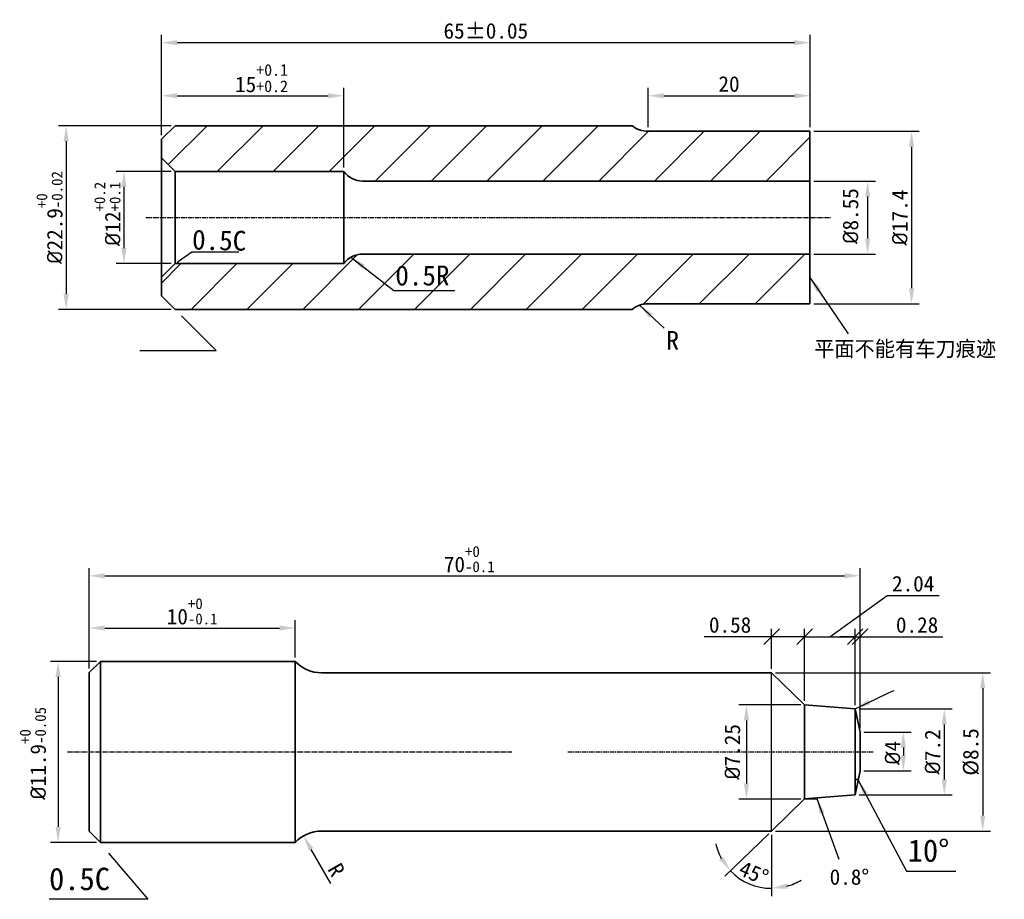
# Model space of a CAD drawing. Header units: millimetres. Extents: x 803 to 2752, y -982 to 289.
# Tile 12 of 22: x 1210 to 1368, y -174 to -33. Entities that reach past the tile are written whole.
import ezdxf

# ---------------------------------------------------------------- set-up
doc = ezdxf.new("R2010")
doc.units = ezdxf.units.MM
doc.linetypes.add('CENTER2', pattern=[1.125, 0.75, -0.125, 0.125, -0.125])
for name, color, linetype, lineweight in [('中心线', 1, 'CENTER2', 25), ('剖面线', 5, 'Continuous', 18), ('标注线', 3, 'Continuous', 30), ('粗实线', 7, 'Continuous', 35)]:
    doc.layers.add(name, color=color, linetype=linetype, lineweight=lineweight)
doc.dimstyles.new('ISO-25', dxfattribs={"dimtxt": 2.5, "dimasz": 2.5, "dimexe": 1.25, "dimexo": 0.625, "dimtad": 1, "dimdsep": 46, "dimtxsty": 'Standard', "dimcen": 2.5, "dimadec": 0, "dimazin": 0, "dimtfac": 1, "dimtmove": 0, "dimatfit": 3, "dimfxl": 1, "dimarcsym": 0})
doc.dimstyles.new('ISO-25$0', dxfattribs={"dimtxt": 2.5, "dimasz": 2.5, "dimexe": 1.25, "dimexo": 0.625, "dimgap": 1, "dimtad": 1, "dimtoh": 1, "dimtxsty": 'Standard', "dimcen": 2.5, "dimadec": 0, "dimazin": 0, "dimtfac": 1, "dimtofl": 0, "dimtmove": 0, "dimatfit": 3, "dimfxl": 1, "dimarcsym": 0})
doc.dimstyles.new('yang', dxfattribs={"dimtxt": 2.5, "dimasz": 2.5, "dimexe": 1.25, "dimexo": 0.625, "dimtad": 1, "dimdsep": 46, "dimtxsty": 'Standard', "dimcen": 13, "dimadec": 0, "dimazin": 0, "dimtfac": 1, "dimtmove": 0, "dimatfit": 3, "dimfxl": 1.2, "dimarcsym": 0})

# ---------------------------------------------------------------- blocks, each defined once
blk = doc.blocks.new('*D112')
at = {"layer": 'Defpoints', "color": 0, "transparency": 16777216}
for p in [(1232.32, -36.59), (1232.32, -52.1), (1336.59, -50.83)]:
    blk.add_point(p, dxfattribs=at)
at = {"layer": '标注线', "color": 0, "lineweight": -2, "transparency": 16777216}
for p, q in [((1232.32, -51.47), (1232.32, -35.34)), ((1336.59, -50.2), (1336.59, -35.34)), ((1334.09, -36.59), (1234.82, -36.59))]:
    blk.add_line(p, q, dxfattribs=at)
at = {"layer": '标注线', "color": 0, "transparency": 16777216}
for points in [[(1234.82, -36.17), (1234.82, -37), (1232.32, -36.59)], [(1334.09, -36.17), (1334.09, -37), (1336.59, -36.59)]]:
    blk.add_solid(points, dxfattribs=at)
at = {"layer": '标注线', "color": 0, "transparency": 16777216, "insert": (1284.46, -34.71), "char_height": 2.5, "attachment_point": 5}
blk.add_mtext('65%%P0.05', dxfattribs=at)
blk = doc.blocks.new('*D113')
at = {"layer": 'Defpoints', "color": 0, "transparency": 16777216}
for p in [(1336.59, -58.83), (1336.59, -70.58), (1345.86, -70.58)]:
    blk.add_point(p, dxfattribs=at)
at = {"layer": '标注线', "color": 0, "lineweight": -2, "transparency": 16777216}
for p, q in [((1337.21, -58.83), (1347.11, -58.83)), ((1345.86, -61.33), (1345.86, -68.08)), ((1337.21, -70.58), (1347.11, -70.58))]:
    blk.add_line(p, q, dxfattribs=at)
at = {"layer": '标注线', "color": 0, "transparency": 16777216}
for points in [[(1345.44, -61.33), (1346.27, -61.33), (1345.86, -58.83)], [(1345.44, -68.08), (1346.27, -68.08), (1345.86, -70.58)]]:
    blk.add_solid(points, dxfattribs=at)
at = {"layer": '标注线', "color": 0, "transparency": 16777216, "insert": (1343.12, -64.47), "char_height": 2.5, "attachment_point": 5, "rotation": 90}
blk.add_mtext('{\\fISOCPEUR|b0|i0|c0|p34;%%C}8.55', dxfattribs=at)
blk = doc.blocks.new('*D114')
at = {"layer": 'Defpoints', "color": 0, "transparency": 16777216}
for p in [(1234.48, -57.29), (1226.27, -72.12), (1234.48, -72.12)]:
    blk.add_point(p, dxfattribs=at)
at = {"layer": '标注线', "color": 0, "lineweight": -2, "transparency": 16777216}
for p, q in [((1233.86, -57.29), (1225.02, -57.29)), ((1226.27, -59.79), (1226.27, -69.62)), ((1233.86, -72.12), (1225.02, -72.12))]:
    blk.add_line(p, q, dxfattribs=at)
at = {"layer": '标注线', "color": 0, "transparency": 16777216}
for points in [[(1225.86, -59.79), (1226.69, -59.79), (1226.27, -57.29)], [(1225.86, -69.62), (1226.69, -69.62), (1226.27, -72.12)]]:
    blk.add_solid(points, dxfattribs=at)
at = {"layer": '标注线', "color": 0, "transparency": 16777216, "insert": (1223.61, -64.13), "char_height": 2.5, "attachment_point": 5, "rotation": 90}
blk.add_mtext('{\\fISOCPEUR|b0|i0|c0|p34;%%C}12{\\H0.7x;\\S+0.2^ +0.1;}', dxfattribs=at)
blk = doc.blocks.new('*D115')
at = {"layer": 'Defpoints', "color": 0, "transparency": 16777216}
for p in [(1234.48, -49.94), (1216.98, -79.47), (1234.48, -79.47)]:
    blk.add_point(p, dxfattribs=at)
at = {"layer": '标注线', "color": 0, "lineweight": -2, "transparency": 16777216}
for p, q in [((1233.86, -49.94), (1215.73, -49.94)), ((1216.98, -52.44), (1216.98, -76.97)), ((1233.86, -79.47), (1215.73, -79.47))]:
    blk.add_line(p, q, dxfattribs=at)
at = {"layer": '标注线', "color": 0, "transparency": 16777216}
for points in [[(1216.56, -52.44), (1217.4, -52.44), (1216.98, -49.94)], [(1216.56, -76.97), (1217.4, -76.97), (1216.98, -79.47)]]:
    blk.add_solid(points, dxfattribs=at)
at = {"layer": '标注线', "color": 0, "transparency": 16777216, "insert": (1214.31, -64.7), "char_height": 2.5, "attachment_point": 5, "rotation": 90}
blk.add_mtext('{\\fISOCPEUR|b0|i0|c0|p34;%%C}22.9{\\H0.7x;\\S+0^ -0.02;}', dxfattribs=at)
blk = doc.blocks.new('*D116')
at = {"layer": 'Defpoints', "color": 0, "transparency": 16777216}
for p in [(1261.62, -45.12), (1232.32, -52.1), (1261.62, -57.29)]:
    blk.add_point(p, dxfattribs=at)
at = {"layer": '标注线', "color": 0, "lineweight": -2, "transparency": 16777216}
for p, q in [((1232.32, -51.47), (1232.32, -43.87)), ((1261.62, -56.67), (1261.62, -43.87)), ((1234.82, -45.12), (1259.12, -45.12))]:
    blk.add_line(p, q, dxfattribs=at)
at = {"layer": '标注线', "color": 0, "transparency": 16777216}
for points in [[(1234.82, -44.71), (1234.82, -45.54), (1232.32, -45.12)], [(1259.12, -44.71), (1259.12, -45.54), (1261.62, -45.12)]]:
    blk.add_solid(points, dxfattribs=at)
at = {"layer": '标注线', "color": 0, "transparency": 16777216, "insert": (1248.4, -42.31), "char_height": 2.5, "attachment_point": 5}
blk.add_mtext('15{\\H0.75x;\\S+0.1^ +0.2;}', dxfattribs=at)
blk = doc.blocks.new('*D117')
at = {"layer": 'Defpoints', "color": 0, "transparency": 16777216}
for p in [(1336.59, -50.83), (1336.59, -78.58), (1352.92, -78.58)]:
    blk.add_point(p, dxfattribs=at)
at = {"layer": '标注线', "color": 0, "lineweight": -2, "transparency": 16777216}
for p, q in [((1337.21, -50.83), (1354.17, -50.83)), ((1352.92, -53.33), (1352.92, -76.08)), ((1337.21, -78.58), (1354.17, -78.58))]:
    blk.add_line(p, q, dxfattribs=at)
at = {"layer": '标注线', "color": 0, "transparency": 16777216}
for points in [[(1352.5, -53.33), (1353.34, -53.33), (1352.92, -50.83)], [(1352.5, -76.08), (1353.34, -76.08), (1352.92, -78.58)]]:
    blk.add_solid(points, dxfattribs=at)
at = {"layer": '标注线', "color": 0, "transparency": 16777216, "insert": (1351.04, -64.7), "char_height": 2.5, "attachment_point": 5, "rotation": 90}
blk.add_mtext('{\\fISOCPEUR|b0|i0|c0|p34;%%C}17.4', dxfattribs=at)
blk = doc.blocks.new('*D118')
at = {"layer": 'Defpoints', "color": 0, "transparency": 16777216}
for p in [(1336.59, -45.12), (1310.56, -50.83), (1336.59, -50.83)]:
    blk.add_point(p, dxfattribs=at)
at = {"layer": '标注线', "color": 0, "lineweight": -2, "transparency": 16777216}
for p, q in [((1310.56, -50.2), (1310.56, -43.87)), ((1336.59, -50.2), (1336.59, -43.87)), ((1313.06, -45.12), (1334.09, -45.12))]:
    blk.add_line(p, q, dxfattribs=at)
at = {"layer": '标注线', "color": 0, "transparency": 16777216}
for points in [[(1313.06, -44.71), (1313.06, -45.54), (1310.56, -45.12)], [(1334.09, -44.71), (1334.09, -45.54), (1336.59, -45.12)]]:
    blk.add_solid(points, dxfattribs=at)
at = {"layer": '标注线', "color": 0, "transparency": 16777216, "insert": (1323.57, -43.25), "char_height": 2.5, "attachment_point": 5}
blk.add_mtext('20', dxfattribs=at)
blk = doc.blocks.new('*D119')
at = {"layer": 'Defpoints', "color": 0, "ltscale": 0.2, "transparency": 16777216}
for p in [(1343.86, -143.71), (1343.86, -157.53), (1358.18, -157.53)]:
    blk.add_point(p, dxfattribs=at)
at = {"layer": '标注线', "color": 0, "lineweight": -2, "ltscale": 0.2, "transparency": 16777216}
for p, q in [((1344.48, -143.71), (1359.43, -143.71)), ((1358.18, -146.21), (1358.18, -155.03)), ((1344.48, -157.53), (1359.43, -157.53))]:
    blk.add_line(p, q, dxfattribs=at)
at = {"layer": '标注线', "color": 0, "ltscale": 0.2, "transparency": 16777216}
for points in [[(1357.77, -146.21), (1358.6, -146.21), (1358.18, -143.71)], [(1357.77, -155.03), (1358.6, -155.03), (1358.18, -157.53)]]:
    blk.add_solid(points, dxfattribs=at)
at = {"layer": '标注线', "color": 0, "ltscale": 0.2, "transparency": 16777216, "insert": (1356.31, -150.62), "char_height": 2.5, "attachment_point": 5, "rotation": 90}
blk.add_mtext('{\\fISOCPEUR|b0|i0|c0|p34;%%C}7.2', dxfattribs=at)
blk = doc.blocks.new('*D120')
at = {"layer": 'Defpoints', "color": 0, "ltscale": 0.2, "transparency": 16777216}
for p in [(1344.64, -147.42), (1344.64, -153.68), (1351.6, -153.68)]:
    blk.add_point(p, dxfattribs=at)
at = {"layer": '标注线', "color": 0, "lineweight": -2, "ltscale": 0.2, "transparency": 16777216}
for p, q in [((1345.27, -147.42), (1352.85, -147.42)), ((1351.6, -149.92), (1351.6, -151.18)), ((1345.27, -153.68), (1352.85, -153.68))]:
    blk.add_line(p, q, dxfattribs=at)
at = {"layer": '标注线', "color": 0, "ltscale": 0.2, "transparency": 16777216}
for points in [[(1351.18, -149.92), (1352.01, -149.92), (1351.6, -147.42)], [(1351.18, -151.18), (1352.01, -151.18), (1351.6, -153.68)]]:
    blk.add_solid(points, dxfattribs=at)
at = {"layer": '标注线', "color": 0, "ltscale": 0.2, "transparency": 16777216, "insert": (1349.86, -150.77), "char_height": 2.5, "attachment_point": 5, "rotation": 90}
blk.add_mtext('{\\fISOCPEUR|b0|i0|c0|p34;%%C}4', dxfattribs=at)
blk = doc.blocks.new('*D121')
at = {"layer": 'Defpoints', "color": 0, "ltscale": 0.2, "transparency": 16777216}
for p in [(1222.48, -136.06), (1215.69, -165.18), (1222.48, -165.18)]:
    blk.add_point(p, dxfattribs=at)
at = {"layer": '标注线', "color": 0, "lineweight": -2, "ltscale": 0.2, "transparency": 16777216}
for p, q in [((1221.86, -136.06), (1214.44, -136.06)), ((1215.69, -138.56), (1215.69, -162.68)), ((1221.86, -165.18), (1214.44, -165.18))]:
    blk.add_line(p, q, dxfattribs=at)
at = {"layer": '标注线', "color": 0, "ltscale": 0.2, "transparency": 16777216}
for points in [[(1215.27, -138.56), (1216.1, -138.56), (1215.69, -136.06)], [(1215.27, -162.68), (1216.1, -162.68), (1215.69, -165.18)]]:
    blk.add_solid(points, dxfattribs=at)
at = {"layer": '标注线', "color": 0, "ltscale": 0.2, "transparency": 16777216, "insert": (1211.64, -150.85), "char_height": 2.5, "attachment_point": 5, "rotation": 90}
blk.add_mtext('{\\fISOCPEUR|b0|i0|c0|p34;%%C}11.9{\\H0.7x;\\S+0^ -0.05;}', dxfattribs=at)
blk = doc.blocks.new('*D122')
at = {"layer": 'Defpoints', "color": 0, "ltscale": 0.2, "transparency": 16777216}
for p in [(1344.64, -122.3), (1220.68, -137.86), (1344.64, -147.42)]:
    blk.add_point(p, dxfattribs=at)
at = {"layer": '标注线', "color": 0, "lineweight": -2, "ltscale": 0.2, "transparency": 16777216}
for p, q in [((1220.68, -137.23), (1220.68, -121.05)), ((1344.64, -146.79), (1344.64, -121.05)), ((1223.18, -122.3), (1342.14, -122.3))]:
    blk.add_line(p, q, dxfattribs=at)
at = {"layer": '标注线', "color": 0, "ltscale": 0.2, "transparency": 16777216}
for points in [[(1223.18, -121.89), (1223.18, -122.72), (1220.68, -122.3)], [(1342.14, -121.89), (1342.14, -122.72), (1344.64, -122.3)]]:
    blk.add_solid(points, dxfattribs=at)
at = {"layer": '标注线', "color": 0, "ltscale": 0.2, "transparency": 16777216, "insert": (1281.8, -119.64), "char_height": 2.5, "attachment_point": 5}
blk.add_mtext('70{\\H0.7x;\\S+0^ -0.1;}', dxfattribs=at)
blk = doc.blocks.new('*D123')
at = {"layer": 'Defpoints', "color": 0, "transparency": 16777216}
for p in [(1255.13, -164.12), (1258.03, -169.15)]:
    blk.add_point(p, dxfattribs=at)
at = {"layer": '标注线', "color": 0, "lineweight": -2, "transparency": 16777216}
blk.add_line((1259.54, -171.77), (1256.38, -166.29), dxfattribs=at)
at = {"layer": '标注线', "color": 0, "transparency": 16777216}
blk.add_solid([(1256.74, -166.08), (1256.02, -166.49), (1255.13, -164.12)], dxfattribs=at)
at = {"layer": '标注线', "color": 0, "transparency": 16777216, "insert": (1260.44, -169.58), "char_height": 2.5, "attachment_point": 5, "rotation": 299.9334}
blk.add_mtext('R', dxfattribs=at)
blk = doc.blocks.new('*D124')
at = {"layer": 'Defpoints', "color": 0, "ltscale": 0.2, "transparency": 16777216}
for p in [(1253.79, -130.7), (1253.79, -136.06), (1220.68, -137.86)]:
    blk.add_point(p, dxfattribs=at)
at = {"layer": '标注线', "color": 0, "lineweight": -2, "ltscale": 0.2, "transparency": 16777216}
for p, q in [((1220.68, -137.23), (1220.68, -129.45)), ((1253.79, -135.43), (1253.79, -129.45)), ((1223.18, -130.7), (1251.29, -130.7))]:
    blk.add_line(p, q, dxfattribs=at)
at = {"layer": '标注线', "color": 0, "ltscale": 0.2, "transparency": 16777216}
for points in [[(1223.18, -130.28), (1223.18, -131.11), (1220.68, -130.7)], [(1251.29, -130.28), (1251.29, -131.11), (1253.79, -130.7)]]:
    blk.add_solid(points, dxfattribs=at)
at = {"layer": '标注线', "color": 0, "ltscale": 0.2, "transparency": 16777216, "insert": (1237.24, -128.03), "char_height": 2.5, "attachment_point": 5}
blk.add_mtext('10{\\H0.7x;\\S+0^ -0.1;}', dxfattribs=at)
blk = doc.blocks.new('_Oblique')
at = {"color": 0, "linetype": 'ByBlock', "lineweight": -2}
blk.add_line((-0.5, -0.5), (0.5, 0.5), dxfattribs=at)
blk = doc.blocks.new('*D125')
at = {"layer": 'Defpoints', "color": 0, "ltscale": 0.2, "transparency": 16777216}
for p in [(1343.86, -132.09), (1335.73, -143.05), (1343.86, -143.71)]:
    blk.add_point(p, dxfattribs=at)
at = {"layer": '标注线', "color": 0, "lineweight": -2, "ltscale": 0.2, "transparency": 16777216}
for p, q in [((1339.79, -132.09), (1349.01, -125.47)), ((1349.01, -125.47), (1357.34, -125.47)), ((1335.73, -142.43), (1335.73, -130.84)), ((1343.86, -143.09), (1343.86, -130.84)), ((1335.73, -132.09), (1343.86, -132.09))]:
    blk.add_line(p, q, dxfattribs=at)
at = {"layer": '标注线', "color": 0, "lineweight": -2, "ltscale": 0.2, "transparency": 16777216, "xscale": 2.5, "yscale": 2.5, "zscale": 2.5, "rotation": 180}
blk.add_blockref('_Oblique', (1335.73, -132.09), dxfattribs=at)
at = {"layer": '标注线', "color": 0, "lineweight": -2, "ltscale": 0.2, "transparency": 16777216, "xscale": 2.5, "yscale": 2.5, "zscale": 2.5}
blk.add_blockref('_Oblique', (1343.86, -132.09), dxfattribs=at)
at = {"layer": '标注线', "color": 0, "ltscale": 0.2, "transparency": 16777216, "insert": (1353.18, -123.59), "char_height": 2.5, "attachment_point": 5}
blk.add_mtext('2.04', dxfattribs=at)
blk = doc.blocks.new('*D138')
at = {"layer": 'Defpoints', "color": 0, "transparency": 16777216}
for p in [(1335.73, -143.05), (1326.37, -158.19), (1335.73, -158.19)]:
    blk.add_point(p, dxfattribs=at)
at = {"layer": '标注线', "color": 0, "lineweight": -2, "transparency": 16777216}
for p, q in [((1335.1, -143.05), (1325.12, -143.05)), ((1326.37, -145.55), (1326.37, -155.69)), ((1335.1, -158.19), (1325.12, -158.19))]:
    blk.add_line(p, q, dxfattribs=at)
at = {"layer": '标注线', "color": 0, "transparency": 16777216}
for points in [[(1325.96, -145.55), (1326.79, -145.55), (1326.37, -143.05)], [(1325.96, -155.69), (1326.79, -155.69), (1326.37, -158.19)]]:
    blk.add_solid(points, dxfattribs=at)
at = {"layer": '标注线', "color": 0, "transparency": 16777216, "insert": (1324.12, -150.62), "char_height": 2.5, "attachment_point": 5, "rotation": 90}
blk.add_mtext('{\\fISOCPEUR|b0|i0|c0|p34;%%C}7.25', dxfattribs=at)
blk = doc.blocks.new('*D139')
at = {"layer": 'Defpoints', "color": 0, "ltscale": 0.2, "transparency": 16777216}
for p in [(1344.64, -132.09), (1343.86, -143.71), (1344.64, -147.42)]:
    blk.add_point(p, dxfattribs=at)
at = {"layer": '标注线', "color": 0, "lineweight": -2, "ltscale": 0.2, "transparency": 16777216}
for p, q in [((1343.86, -143.09), (1343.86, -130.84)), ((1344.64, -146.79), (1344.64, -130.84)), ((1343.86, -132.09), (1341.36, -132.09)), ((1343.86, -132.09), (1344.64, -132.09)), ((1344.64, -132.09), (1357.97, -132.09))]:
    blk.add_line(p, q, dxfattribs=at)
at = {"layer": '标注线', "color": 0, "lineweight": -2, "ltscale": 0.2, "transparency": 16777216, "xscale": 2.5, "yscale": 2.5, "zscale": 2.5}
blk.add_blockref('_Oblique', (1343.86, -132.09), dxfattribs=at)
at = {"layer": '标注线', "color": 0, "lineweight": -2, "ltscale": 0.2, "transparency": 16777216, "xscale": 2.5, "yscale": 2.5, "zscale": 2.5, "rotation": 180}
blk.add_blockref('_Oblique', (1344.64, -132.09), dxfattribs=at)
at = {"layer": '标注线', "color": 0, "ltscale": 0.2, "transparency": 16777216, "insert": (1353.81, -130.22), "char_height": 2.5, "attachment_point": 5}
blk.add_mtext('0.28', dxfattribs=at)
blk = doc.blocks.new('*D126')
at = {"layer": 'Defpoints', "color": 0, "transparency": 16777216}
for p in [(1330.41, -140.41), (1334.43, -159.45), (1330.41, -163.35), (1330.41, -163.35), (1325.73, -171.27)]:
    blk.add_point(p, dxfattribs=at)
at = {"layer": '标注线', "color": 0, "lineweight": -2, "transparency": 16777216}
for p, q in [((1329.96, -163.78), (1322.91, -170.62)), ((1330.41, -163.97), (1330.41, -173.8))]:
    blk.add_line(p, q, dxfattribs=at)
for start, end in [(192.9015, 208.5185), (224.1355, 270), (285.617, 301.234)]:
    blk.add_arc((1330.41, -163.35), 9.2, start, end, dxfattribs=at)
at = {"layer": '标注线', "color": 0, "transparency": 16777216}
for points in [[(1322.66, -167.49), (1321.99, -167.98), (1323.8, -169.75)], [(1332.94, -172.62), (1332.83, -171.79), (1330.41, -172.55)]]:
    blk.add_solid(points, dxfattribs=at)
at = {"layer": '标注线', "color": 0, "transparency": 16777216, "insert": (1327.55, -170.09), "char_height": 2.5, "attachment_point": 5, "rotation": 337.0677}
blk.add_mtext('45%%D', dxfattribs=at)
blk = doc.blocks.new('*D140')
at = {"layer": 'Defpoints', "color": 0, "ltscale": 0.2, "transparency": 16777216}
for p in [(1335.73, -132.09), (1330.41, -137.89), (1335.73, -143.05)]:
    blk.add_point(p, dxfattribs=at)
at = {"layer": '标注线', "color": 0, "lineweight": -2, "ltscale": 0.2, "transparency": 16777216}
for p, q in [((1330.41, -137.27), (1330.41, -130.84)), ((1335.73, -142.43), (1335.73, -130.84)), ((1330.41, -132.09), (1319.57, -132.09)), ((1335.73, -132.09), (1330.41, -132.09))]:
    blk.add_line(p, q, dxfattribs=at)
at = {"layer": '标注线', "color": 0, "lineweight": -2, "ltscale": 0.2, "transparency": 16777216, "xscale": 2.5, "yscale": 2.5, "zscale": 2.5, "rotation": 180}
blk.add_blockref('_Oblique', (1330.41, -132.09), dxfattribs=at)
at = {"layer": '标注线', "color": 0, "lineweight": -2, "ltscale": 0.2, "transparency": 16777216, "xscale": 2.5, "yscale": 2.5, "zscale": 2.5}
blk.add_blockref('_Oblique', (1335.73, -132.09), dxfattribs=at)
at = {"layer": '标注线', "color": 0, "ltscale": 0.2, "transparency": 16777216, "insert": (1323.74, -130.22), "char_height": 2.5, "attachment_point": 5}
blk.add_mtext('0.58', dxfattribs=at)
blk = doc.blocks.new('*D127')
at = {"layer": 'Defpoints', "color": 0, "transparency": 16777216}
for p in [(1330.41, -137.89), (1330.41, -163.35), (1364.36, -163.35)]:
    blk.add_point(p, dxfattribs=at)
at = {"layer": '标注线', "color": 0, "lineweight": -2, "transparency": 16777216}
for p, q in [((1331.03, -137.89), (1365.61, -137.89)), ((1364.36, -140.39), (1364.36, -160.85)), ((1331.03, -163.35), (1365.61, -163.35))]:
    blk.add_line(p, q, dxfattribs=at)
at = {"layer": '标注线', "color": 0, "transparency": 16777216}
for points in [[(1363.94, -140.39), (1364.78, -140.39), (1364.36, -137.89)], [(1363.94, -160.85), (1364.78, -160.85), (1364.36, -163.35)]]:
    blk.add_solid(points, dxfattribs=at)
at = {"layer": '标注线', "color": 0, "transparency": 16777216, "insert": (1362.48, -150.62), "char_height": 2.5, "attachment_point": 5, "rotation": 90}
blk.add_mtext('%%C8.5', dxfattribs=at)

msp = doc.modelspace()

# ---------------------------------------------------------------- hatches: boundary and pattern name
at = {"layer": '剖面线'}
h = msp.add_hatch(dxfattribs=at)
h.set_pattern_fill('ANSI31', color=256, scale=2)
h.set_pattern_definition([(45, (404.343, -552.987), (-4.490128, 4.490128), [])])
h.paths.add_polyline_path([(1336.5884, -58.8313), (1336.5884, -50.8259), (1310.5557, -50.8259, -0.1667288), (1307.9673, -49.9381), (1234.4836, -49.9381), (1232.3236, -52.0981), (1232.3236, -55.1306), (1234.4836, -57.2906), (1261.6232, -57.2906, 0.23932323), (1264.6576, -58.8313)])
h.paths.add_polyline_path([(1307.9673, -79.4685, -0.1667288), (1310.5557, -78.5807), (1336.5884, -78.5807), (1336.5884, -70.5752), (1264.6576, -70.5752, 0.23932323), (1261.6232, -72.1159), (1234.4836, -72.1159), (1232.3236, -74.2759), (1232.3236, -77.3085), (1234.4836, -79.4685)])
h.paths.add_polyline_path([(1269.1113, -76.421), (1279.778, -76.421), (1279.778, -71.621), (1269.1113, -71.621)], flags=24)

# ---------------------------------------------------------------- linework, layer by layer
msp.add_line((1330.4079, -163.345), (1330.4079, -137.8926))
at = {"layer": '中心线'}
for p, q in [((1229.7765, -64.7033), (1339.8727, -64.7033)), ((1217.188, -150.6188), (1288.6305, -150.6188)), ((1297.6309, -150.6188), (1346.8004, -150.6188))]:
    msp.add_line(p, q, dxfattribs=at)
at = {"layer": '标注线'}
for p, q in [((1234.841, -71.8626), (1237.1779, -70.2066)), ((1237.1779, -70.2066), (1244.7607, -70.243))]:
    msp.add_line(p, q, dxfattribs=at)
at = {"layer": '标注线', "ltscale": 2}
for p in [(1235.5118, -80.4967), (1228.8513, -86.0615)]:
    msp.add_line(p, (1241.0766, -86.0615), dxfattribs=at)
at = {"layer": '标注线', "ltscale": 0.2}
for p, q in [((1223.7943, -166.9195), (1230.1094, -174.2944)), ((1230.1094, -174.2944), (1214.2312, -174.3142))]:
    msp.add_line(p, q, dxfattribs=at)
at = {"layer": '粗实线'}
for p, q in [((1234.4836, -49.9381), (1232.3236, -52.0981)), ((1307.9673, -49.9381), (1234.4836, -49.9381)), ((1232.3236, -64.7033), (1232.3236, -52.0981)), ((1336.5884, -50.8259), (1310.5557, -50.8259)), ((1336.5884, -50.8259), (1336.5884, -64.7033)), ((1234.4836, -57.2906), (1232.3236, -55.1306)), ((1234.4836, -57.2906), (1234.4836, -72.1159)), ((1234.4836, -57.2906), (1261.6232, -57.2906)), ((1261.6232, -57.2906), (1261.6232, -64.7033)), ((1264.6576, -58.8313), (1336.5884, -58.8313)), ((1232.3236, -64.7033), (1232.3236, -77.3085)), ((1261.6232, -72.1159), (1261.6232, -64.7033)), ((1336.5884, -78.5807), (1336.5884, -64.7033)), ((1264.6576, -70.5752), (1336.5884, -70.5752)), ((1234.4836, -72.1159), (1232.3236, -74.2759)), ((1234.4836, -72.1159), (1261.6232, -72.1159)), ((1234.4836, -79.4685), (1232.3236, -77.3085)), ((1336.5884, -78.5807), (1310.5557, -78.5807)), ((1307.9673, -79.4685), (1234.4836, -79.4685)), ((1222.4803, -136.0583), (1220.6803, -137.8583)), ((1222.4803, -136.0583), (1253.794, -136.0583)), ((1253.794, -136.0583), (1253.794, -150.6188)), ((1220.6803, -150.6188), (1220.6803, -137.8583)), ((1330.4079, -137.8926), (1258.029, -137.8926)), ((1335.7255, -143.0521), (1330.4079, -137.8926)), ((1335.7255, -143.0521), (1343.859, -143.711)), ((1335.7255, -143.0521), (1335.7255, -158.1855)), ((1343.859, -143.711), (1344.6405, -147.4191)), ((1343.859, -143.711), (1343.859, -150.6188)), ((1344.6405, -147.4191), (1344.6405, -150.6188)), ((1220.6803, -150.6188), (1220.6803, -163.3793)), ((1253.794, -165.1793), (1253.794, -150.6188)), ((1343.859, -157.5266), (1343.859, -150.6188)), ((1344.6405, -153.6761), (1344.6405, -150.6188)), ((1343.859, -157.5266), (1344.6405, -153.6761)), ((1335.7255, -158.1855), (1330.4079, -163.345)), ((1335.7255, -158.1855), (1343.859, -157.5266)), ((1335.7255, -158.1855), (1337.7249, -158.1855)), ((1222.4803, -165.1793), (1220.6803, -163.3793)), ((1330.4079, -163.345), (1258.029, -163.345)), ((1222.4803, -165.1793), (1253.794, -165.1793))]:
    msp.add_line(p, q, dxfattribs=at)
at = {"layer": '粗实线', "ltscale": 0.2}
msp.add_line((1222.4803, -136.0583), (1222.4803, -165.1793), dxfattribs=at)
at = {"layer": '粗实线'}
for centre, radius, start, end in [((1310.5557, -46.6086), 4.2172, 232.136855, 270), ((1264.6576, -55.0727), 3.7586, 216.163746, 270), ((1264.6576, -74.3339), 3.7586, 90, 143.836254), ((1310.5557, -82.7979), 4.2172, 90, 127.863145), ((1258.029, -132.0864), 5.8061, 223.16345, 270), ((1337.334, -157.6646), 0.5671, 293.280683, 314.787291), ((1258.029, -169.1512), 5.8061, 90, 136.83655)]:
    msp.add_arc(centre, radius, start, end, dxfattribs=at)
at = {"layer": '粗实线', "ltscale": 0.2}
msp.add_arc((1344.0354, -155.5997), 0.5567, 56.317025, 108.468928, dxfattribs=at)

# ---------------------------------------------------------------- texts
at = {"insert": (1337.2608, -84.5505), "char_height": 2.5, "attachment_point": 1}
msp.add_mtext_dynamic_manual_height_columns('平面不能有车刀痕迹', width=33.236852, gutter_width=12.5, heights=[0], dxfattribs=at)
at = {"layer": '标注线'}
msp.add_text('0.5C', height=3.2, rotation=358.532131, dxfattribs=at).set_placement((1237.1995, -69.8351))
for s, height, p in [('0.5R', 3.2, (1269.9113, -75.621)), ('10%%D', 3.6, (1352.3027, -168.2856))]:
    msp.add_text(s, height=height, dxfattribs=at).set_placement(p)
at = {"layer": '标注线', "ltscale": 0.2}
msp.add_text('0.5C', height=3.6, rotation=0.085611, dxfattribs=at).set_placement((1214.2368, -172.8479))
at = {"layer": '标注线', "attachment_point": 1}
for s, width, gutter_width, insert, char_height in [('R', 4.264607, 15, (1313.4881, -82.9426), 3), ('0.8%%D', 7.870236, 12.5, (1339.7493, -169.4763), 2.5)]:
    msp.add_mtext_dynamic_manual_height_columns(s, width=width, gutter_width=gutter_width, heights=[0], dxfattribs=dict(at, insert=insert, char_height=char_height))

# ---------------------------------------------------------------- dimensions: what is measured, and where the dimension line sits
at = {"layer": '标注线'}
dim = msp.add_linear_dim(base=(1232.3236, -36.5872), p1=(1336.5884, -50.8259), p2=(1232.3236, -52.0981), text='65%%P0.05', dimstyle='ISO-25', dxfattribs=at)
dim.commit()
dim.dimension.update_dxf_attribs({"geometry": '*D112', "text_midpoint": (1284.456, -34.7122)})
dim = msp.add_linear_dim(base=(1261.6232, -45.1233), p1=(1232.3236, -52.0981), p2=(1261.6232, -57.2906), text='15{\\H0.75x;\\S+0.1^ +0.2;}', dimstyle='ISO-25', dxfattribs=at)
dim.commit()
dim.dimension.update_dxf_attribs({"geometry": '*D116', "text_midpoint": (1248.3986, -45.1233), "dimtype": 160})
dim = msp.add_linear_dim(base=(1336.5884, -45.1233), p1=(1310.5557, -50.8259), p2=(1336.5884, -50.8259), text='20', dimstyle='ISO-25$0', override={"dimgap": 0.625, "dimtoh": 0, "dimdsep": 46, "dimtofl": 1, "dimtmove": 1}, dxfattribs=at)
dim.commit()
dim.dimension.update_dxf_attribs({"geometry": '*D118', "text_midpoint": (1323.5721, -43.2483)})
for base, p1, p2, text, dimstyle, picture, middle in [((1216.9806, -79.4685), (1234.4836, -49.9381), (1234.4836, -79.4685), '{\\fISOCPEUR|b0|i0|c0|p34;%%C}22.9{\\H0.7x;\\S+0^ -0.02;}', 'ISO-25', '*D115', (1214.3139, -64.7033)), ((1364.3585, -163.345), (1330.4079, -137.8926), (1330.4079, -163.345), '%%C8.5', 'yang', '*D127', (1362.4835, -150.6188))]:
    dim = msp.add_linear_dim(base=base, p1=p1, p2=p2, angle=90, text=text, dimstyle=dimstyle, dxfattribs=at)
    dim.commit()
    dim.dimension.update_dxf_attribs({"geometry": picture, "text_midpoint": middle})
for base, p1, p2, text, override, picture, middle in [((1352.9188, -78.5807), (1336.5884, -50.8259), (1336.5884, -78.5807), '{\\fISOCPEUR|b0|i0|c0|p34;%%C}17.4', {"dimgap": 0.625, "dimtoh": 0, "dimdsep": 46, "dimtofl": 1, "dimtmove": 1}, '*D117', (1351.0438, -64.7033)), ((1326.3736, -158.1855), (1335.7255, -143.0521), (1335.7255, -158.1855), '{\\fISOCPEUR|b0|i0|c0|p34;%%C}7.25', {"dimfxl": 1.25}, '*D138', (1324.1236, -150.6188))]:
    dim = msp.add_linear_dim(base=base, p1=p1, p2=p2, angle=90, text=text, dimstyle='ISO-25$0', override=override, dxfattribs=at)
    dim.commit()
    dim.dimension.update_dxf_attribs({"geometry": picture, "text_midpoint": middle})
dim = msp.add_linear_dim(base=(1226.2737, -72.1159), p1=(1234.4836, -57.2906), p2=(1234.4836, -72.1159), angle=90, text='{\\fISOCPEUR|b0|i0|c0|p34;%%C}12{\\H0.7x;\\S+0.2^ +0.1;}', dimstyle='ISO-25', dxfattribs=at)
dim.commit()
dim.dimension.update_dxf_attribs({"geometry": '*D114', "text_midpoint": (1226.2737, -64.1259), "dimtype": 160})
dim = msp.add_linear_dim(base=(1345.858, -70.5752), p1=(1336.5884, -58.8313), p2=(1336.5884, -70.5752), angle=90, text='{\\fISOCPEUR|b0|i0|c0|p34;%%C}8.55', dimstyle='ISO-25', override={"dimtmove": 1}, dxfattribs=at)
dim.commit()
dim.dimension.update_dxf_attribs({"geometry": '*D113', "text_midpoint": (1344.9981, -64.4745), "dimtype": 160})
at = {"layer": '标注线', "ltscale": 0.2}
dim = msp.add_linear_dim(base=(1344.6405, -122.302), p1=(1220.6803, -137.8583), p2=(1344.6405, -147.4191), text='70{\\H0.7x;\\S+0^ -0.1;}', dimstyle='ISO-25', dxfattribs=at)
dim.commit()
dim.dimension.update_dxf_attribs({"geometry": '*D122', "text_midpoint": (1281.7963, -122.302), "dimtype": 160})
for base, p1, p2, text, override, picture, middle in [((1343.859, -132.0932), (1335.7255, -143.0521), (1343.859, -143.711), '2.04', {"dimgap": 0.625, "dimblk1": 'Oblique', "dimblk2": 'Oblique', "dimsah": 1, "dimtofl": 1, "dimtmove": 1}, '*D125', (1349.634, -125.4676)), ((1335.7255, -132.0932), (1330.4079, -137.8926), (1335.7255, -143.0521), '0.58', {"dimgap": 0.625, "dimblk1": 'Oblique', "dimblk2": 'Oblique', "dimsah": 1, "dimtofl": 1}, '*D140', (1323.7412, -132.0932))]:
    dim = msp.add_linear_dim(base=base, p1=p1, p2=p2, text=text, dimstyle='ISO-25$0', override=override, dxfattribs=at)
    dim.commit()
    dim.dimension.update_dxf_attribs({"geometry": picture, "text_midpoint": middle, "dimtype": 160})
dim = msp.add_linear_dim(base=(1253.794, -130.6954), p1=(1220.6803, -137.8583), p2=(1253.794, -136.0583), text='10{\\H0.7x;\\S+0^ -0.1;}', dimstyle='ISO-25', dxfattribs=at)
dim.commit()
dim.dimension.update_dxf_attribs({"geometry": '*D124', "text_midpoint": (1237.2372, -128.0287)})
dim = msp.add_linear_dim(base=(1344.6405, -132.0932), p1=(1343.859, -143.711), p2=(1344.6405, -147.4191), text='0.28', dimstyle='ISO-25$0', override={"dimgap": 0.625, "dimblk1": 'Oblique', "dimblk2": 'Oblique', "dimsah": 1, "dimtofl": 1}, dxfattribs=at)
dim.commit()
dim.dimension.update_dxf_attribs({"geometry": '*D139', "text_midpoint": (1353.8072, -130.2182)})
for base, p1, p2, text, picture, middle in [((1215.6873, -165.1793), (1222.4803, -136.0583), (1222.4803, -165.1793), '{\\fISOCPEUR|b0|i0|c0|p34;%%C}11.9{\\H0.7x;\\S+0^ -0.05;}', '*D121', (1214.3064, -150.8529)), ((1351.5957, -153.6761), (1344.6405, -147.4191), (1344.6405, -153.6761), '{\\fISOCPEUR|b0|i0|c0|p34;%%C}4', '*D120', (1351.7365, -150.7678))]:
    dim = msp.add_linear_dim(base=base, p1=p1, p2=p2, angle=90, text=text, dimstyle='ISO-25', override={"dimtmove": 1}, dxfattribs=at)
    dim.commit()
    dim.dimension.update_dxf_attribs({"geometry": picture, "text_midpoint": middle, "dimtype": 160})
at = {"layer": '标注线'}
dim = msp.add_angular_dim_2l(base=(1325.7277, -171.2662), line1=((1330.4079, -140.413), (1330.4079, -163.345)), line2=((1334.4267, -159.4457), (1330.4079, -163.345)), text='45%%D', dimstyle='yang', dxfattribs=at)
dim.commit()
dim.dimension.update_dxf_attribs({"geometry": '*D126', "text_midpoint": (1327.5535, -170.0916)})
at = {"layer": '标注线', "ltscale": 0.2}
dim = msp.add_linear_dim(base=(1358.1849, -157.5266), p1=(1343.859, -143.711), p2=(1343.859, -157.5266), angle=90, text='{\\fISOCPEUR|b0|i0|c0|p34;%%C}7.2', dimstyle='ISO-25', dxfattribs=at)
dim.commit()
dim.dimension.update_dxf_attribs({"geometry": '*D119', "text_midpoint": (1358.1849, -150.6188), "dimtype": 160})
at = {"layer": '标注线'}
dim = msp.add_radius_dim(center=(1258.029, -169.1512), mpoint=(1255.1318, -164.1195), text='R', dimstyle='ISO-25', dxfattribs=at)
dim.commit()
dim.dimension.update_dxf_attribs({"geometry": '*D123', "text_midpoint": (1258.8119, -170.5108), "dimtype": 164})

# ---------------------------------------------------------------- leaders
msp.add_leader([(1336.5884, -74.3583), (1342.7529, -83.4154)], dimstyle='yang', override={"dimgap": 0.625, "dimtad": 0})
for points, override in [([(1262.7802, -71.0777), (1269.6917, -76.4209), (1279.4847, -76.4209)], {"dimgap": 0.625, "dimtad": 0}), ([(1309.1875, -78.8088), (1313.1263, -82.4847)], {"dimtmove": 1}), ([(1337.6638, -158.1259), (1341.2498, -167.8854)], {"dimgap": 0.625, "dimtad": 0, "dimfxl": 1.25})]:
    msp.add_leader(points, dimstyle='ISO-25', override=override, dxfattribs=at)
at = {"layer": '标注线', "ltscale": 0.2, "path_type": 1}
msp.add_leader([(1343.859, -143.711), (1350.1283, -140.7174)], dimstyle='ISO-25', override={"dimtoh": 1, "dimdsep": 44, "dimadec": 0}, dxfattribs=at)
at = {"layer": '标注线'}
msp.add_leader([(1344.3441, -155.1365), (1352.1176, -169.8007), (1360.0268, -169.7974)], dimstyle='yang', dxfattribs=at)

doc.saveas('drawing.dxf')
